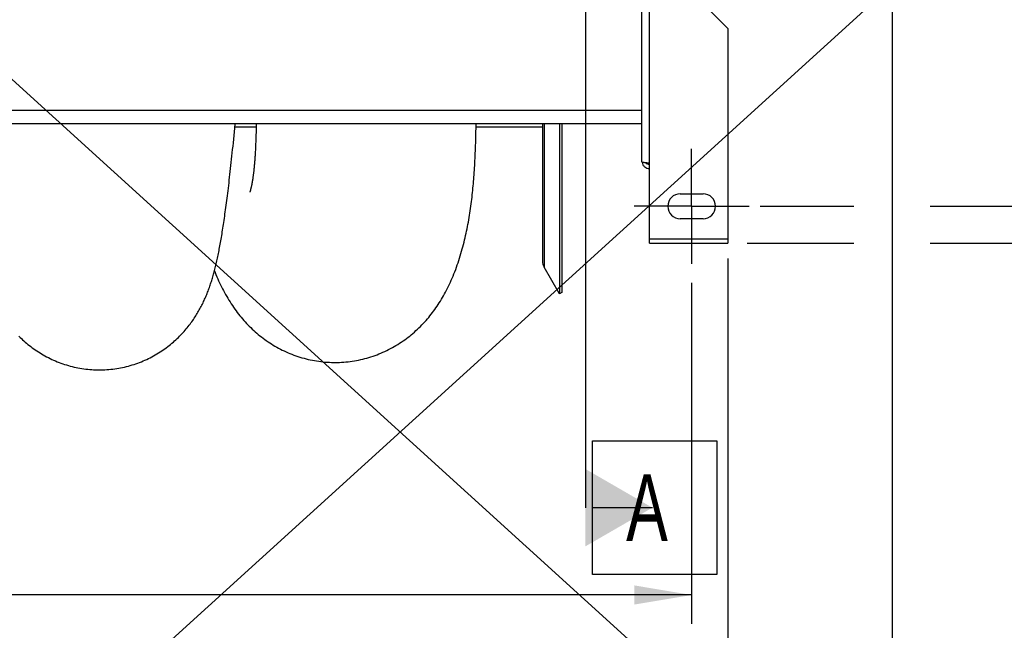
# Model space of a CAD drawing. Extents: x 0 to 420, y 0 to 297.
# Tile 4 of 15: x 190 to 242, y 52 to 84. Entities that reach past the tile are written whole.
import ezdxf

# ---------------------------------------------------------------- set-up
doc = ezdxf.new("R2010")
doc.units = 0
doc.header["$LTSCALE"] = 23.1
doc.linetypes.add('CENTER', pattern=[0.6, 0.375, -0.075, 0.075, -0.075])
doc.layers.get('0').update_dxf_attribs({"linetype": 'CONTINUOUS'})
for name, color, linetype in [('110528_DXF_CONTINUOUS_LINE', 7, 'CONTINUOUS'), ('110528_DXF_DIMENSION', 7, 'CONTINUOUS'), ('110536_DXF_AXIS', 7, 'CONTINUOUS'), ('110536_DXF_CONTINUOUS_LINE', 7, 'CONTINUOUS'), ('110536_DXF_DIMENSION', 7, 'CONTINUOUS'), ('110801_DXF_CONTINUOUS_LINE', 7, 'CONTINUOUS'), ('AG_HOSE_100_DXF_CONTINUOUS', 7, 'CONTINUOUS'), ('ASEM_65-100-75_DXF_DIMENSI', 7, 'CONTINUOUS'), ('G_ASE_DUMMY_DXF_CONTINUOUS', 7, 'CONTINUOUS')]:
    doc.layers.add(name, color=color, linetype=linetype)
doc.styles.get("Standard").update_dxf_attribs({"font": 'txt', "width": 0.7})
doc.dimstyles.new('DIMSTYLE_1', dxfattribs={"dimtxt": 3.5, "dimasz": 3, "dimexe": 1.5, "dimexo": 1, "dimgap": 0.875, "dimtad": 1, "dimdec": 0, "dimlfac": 10, "dimtxsty": 'STANDARD', "dimblk": '_ARROW_FILLED', "dimblk1": '_ARROW_FILLED', "dimblk2": '_ARROW_FILLED', "dimcen": 0.09, "dimazin": 3, "dimtp": 0.8, "dimtm": 0.8, "dimtfac": 1, "dimtdec": 0, "dimtofl": 0, "dimtmove": 0, "dimatfit": 3, "dimtolj": 1})
doc.dimstyles.new('DIMSTYLE_2', dxfattribs={"dimtxt": 3.5, "dimasz": 3, "dimexe": 1.5, "dimexo": 1, "dimgap": 0.875, "dimtad": 1, "dimdec": 3, "dimlfac": 10, "dimtxsty": 'STANDARD', "dimblk": '_ARROW_FILLED', "dimblk1": '_ARROW_FILLED', "dimblk2": '_ARROW_FILLED', "dimcen": 0.09, "dimazin": 3, "dimtp": 0.8, "dimtm": 0.8, "dimtfac": 1, "dimtdec": 3, "dimtofl": 0, "dimtmove": 0, "dimatfit": 3, "dimtolj": 1})

# ---------------------------------------------------------------- blocks, each defined once
blk = doc.blocks.new('_ARROW_FILLED')
at = {"color": 0, "linetype": 'BYBLOCK'}
blk.add_solid([(0, 0), (-1, 0.167), (-1, -0.167)], dxfattribs=at)
blk = doc.blocks.new('*D1')
at = {"layer": 'ASEM_65-100-75_DXF_DIMENSI', "color": 2, "linetype": 'CONTINUOUS'}
for p, q in [((228.214, 127.159), (259.394, 127.159)), ((257.894, 127.159), (257.894, 99.732)), ((257.894, 72.306), (257.894, 99.732)), ((228.214, 72.306), (233.799, 72.306)), ((237.799, 72.306), (259.394, 72.306))]:
    blk.add_line(p, q, dxfattribs=at)
at = {"layer": 'ASEM_65-100-75_DXF_DIMENSI', "color": 2, "linetype": 'CONTINUOUS', "xscale": 3, "yscale": 3, "zscale": 3}
for p, rotation in [((257.894, 127.159), 90), ((257.894, 72.306), 270)]:
    blk.add_blockref('_ARROW_FILLED', p, dxfattribs=dict(at, rotation=rotation))
at = {"layer": 'ASEM_65-100-75_DXF_DIMENSI', "color": 2, "linetype": 'CONTINUOUS', "insert": (253.519, 99.732), "char_height": 3.5, "width": 12, "attachment_point": 2, "rotation": 90}
blk.add_mtext('549', dxfattribs=at)
blk = doc.blocks.new('*D2')
at = {"layer": 'ASEM_65-100-75_DXF_DIMENSI', "color": 2, "linetype": 'CONTINUOUS'}
for p, q in [((146.014, 71.506), (146.014, 39.29)), ((227.214, 71.506), (227.214, 39.29)), ((146.014, 40.79), (186.614, 40.79)), ((227.214, 40.79), (186.614, 40.79))]:
    blk.add_line(p, q, dxfattribs=at)
at = {"layer": 'ASEM_65-100-75_DXF_DIMENSI', "color": 2, "linetype": 'CONTINUOUS', "xscale": 3, "yscale": 3, "zscale": 3, "rotation": 180}
blk.add_blockref('_ARROW_FILLED', (146.014, 40.79), dxfattribs=at)
at = {"layer": 'ASEM_65-100-75_DXF_DIMENSI', "color": 2, "linetype": 'CONTINUOUS', "xscale": 3, "yscale": 3, "zscale": 3}
blk.add_blockref('_ARROW_FILLED', (227.214, 40.79), dxfattribs=at)
at = {"layer": 'ASEM_65-100-75_DXF_DIMENSI', "color": 2, "linetype": 'CONTINUOUS', "insert": (186.614, 45.165), "char_height": 3.5, "width": 11.25, "attachment_point": 2}
blk.add_mtext('812', dxfattribs=at)
blk = doc.blocks.new('*D3')
at = {"layer": 'ASEM_65-100-75_DXF_DIMENSI', "color": 2, "linetype": 'CONTINUOUS'}
for p, q in [((147.914, 70.232), (147.914, 52.42)), ((225.314, 70.232), (225.314, 52.42)), ((147.914, 53.92), (186.614, 53.92)), ((225.314, 53.92), (186.614, 53.92))]:
    blk.add_line(p, q, dxfattribs=at)
at = {"layer": 'ASEM_65-100-75_DXF_DIMENSI', "color": 2, "linetype": 'CONTINUOUS', "xscale": 3, "yscale": 3, "zscale": 3, "rotation": 180}
blk.add_blockref('_ARROW_FILLED', (147.914, 53.92), dxfattribs=at)
at = {"layer": 'ASEM_65-100-75_DXF_DIMENSI', "color": 2, "linetype": 'CONTINUOUS', "xscale": 3, "yscale": 3, "zscale": 3}
blk.add_blockref('_ARROW_FILLED', (225.314, 53.92), dxfattribs=at)
at = {"layer": 'ASEM_65-100-75_DXF_DIMENSI', "color": 2, "linetype": 'CONTINUOUS', "insert": (186.614, 58.295), "char_height": 3.5, "width": 12.375, "attachment_point": 2}
blk.add_mtext('774', dxfattribs=at)
blk = doc.blocks.new('*D6')
at = {"layer": 'ASEM_65-100-75_DXF_DIMENSI', "color": 2, "linetype": 'CONTINUOUS'}
for p, q in [((143.664, 90.857), (143.664, 22.976)), ((235.799, 90.267), (235.799, 22.976)), ((143.664, 24.476), (189.732, 24.476)), ((235.799, 24.476), (189.732, 24.476))]:
    blk.add_line(p, q, dxfattribs=at)
at = {"layer": 'ASEM_65-100-75_DXF_DIMENSI', "color": 2, "linetype": 'CONTINUOUS', "xscale": 3, "yscale": 3, "zscale": 3, "rotation": 180}
blk.add_blockref('_ARROW_FILLED', (143.664, 24.476), dxfattribs=at)
at = {"layer": 'ASEM_65-100-75_DXF_DIMENSI', "color": 2, "linetype": 'CONTINUOUS', "xscale": 3, "yscale": 3, "zscale": 3}
blk.add_blockref('_ARROW_FILLED', (235.799, 24.476), dxfattribs=at)
at = {"layer": 'ASEM_65-100-75_DXF_DIMENSI', "color": 2, "linetype": 'CONTINUOUS', "insert": (189.732, 28.851), "char_height": 3.5, "width": 11.25, "attachment_point": 2}
blk.add_mtext('921', dxfattribs=at)
blk = doc.blocks.new('*D8')
at = {"layer": '110536_DXF_DIMENSION', "color": 2, "linetype": 'CONTINUOUS'}
for p, q in [((228.906, 125.232), (249.394, 125.232)), ((247.894, 125.232), (247.894, 99.732)), ((247.894, 74.232), (247.894, 99.732)), ((228.906, 74.232), (233.799, 74.232)), ((237.799, 74.232), (249.394, 74.232))]:
    blk.add_line(p, q, dxfattribs=at)
at = {"layer": '110536_DXF_DIMENSION', "color": 2, "linetype": 'CONTINUOUS', "xscale": 3, "yscale": 3, "zscale": 3}
for p, rotation in [((247.894, 125.232), 90), ((247.894, 74.232), 270)]:
    blk.add_blockref('_ARROW_FILLED', p, dxfattribs=dict(at, rotation=rotation))
at = {"layer": '110536_DXF_DIMENSION', "color": 2, "linetype": 'CONTINUOUS', "insert": (243.519, 99.732), "char_height": 3.5, "width": 10.875, "attachment_point": 2, "rotation": 90}
blk.add_mtext('510', dxfattribs=at)

msp = doc.modelspace()

# ---------------------------------------------------------------- linework, layer by layer
at = {"layer": '110528_DXF_CONTINUOUS_LINE', "color": 7, "linetype": 'CONTINUOUS'}
for p, q in [((217.51199, 78.54187), (217.51199, 71.36617)), ((218.39811, 78.54187), (218.39811, 69.65719)), ((218.39811, 69.65719), (217.59907, 71.04117)), ((218.52801, 69.73219), (218.39811, 69.65719))]:
    msp.add_line(p, q, dxfattribs=at)
at = {"layer": '110528_DXF_CONTINUOUS_LINE', "color": 9, "linetype": 'CONTINUOUS'}
msp.add_line((217.59907, 78.54187), (217.59907, 71.04117), dxfattribs=at)
at = {"layer": '110528_DXF_CONTINUOUS_LINE', "color": 3, "linetype": 'CONTINUOUS'}
msp.add_line((218.52801, 78.54187), (218.52801, 69.73219), dxfattribs=at)
at = {"layer": '110528_DXF_CONTINUOUS_LINE', "color": 7, "linetype": 'CONTINUOUS'}
msp.add_arc((218.16199, 71.36617), 0.65, 180, 210, dxfattribs=at)
at = {"layer": '110528_DXF_DIMENSION', "color": 2, "linetype": 'CONTINUOUS'}
for p, q in [((219.75973, 140.98162), (219.75973, 58.48277)), ((220.13473, 61.98277), (226.63473, 61.98277)), ((220.13473, 54.98277), (220.13473, 61.98277)), ((226.63473, 61.98277), (226.63473, 54.98277)), ((223.25973, 58.48277), (220.13473, 58.48277)), ((226.63473, 54.98277), (220.13473, 54.98277))]:
    msp.add_line(p, q, dxfattribs=at)
msp.add_solid([(219.75973, 56.46204), (219.75973, 60.50349), (223.25973, 58.48277)], dxfattribs=at)
at = {"layer": '110536_DXF_AXIS', "color": 7, "linetype": 'CENTER'}
for q in [(225.31424, 77.2322), (222.31423, 74.23219), (228.31425, 74.23219), (225.31424, 71.23218)]:
    msp.add_line((225.31424, 74.23219), q, dxfattribs=at)
at = {"layer": '110536_DXF_CONTINUOUS_LINE', "color": 3, "linetype": 'CONTINUOUS'}
for p, q in [((222.71424, 76.54015), (222.71424, 112.23219)), ((227.21424, 83.52688), (224.21424, 86.52688)), ((227.21424, 83.52688), (227.21424, 72.30553)), ((223.11424, 72.30553), (223.11424, 76.47994)), ((224.71424, 74.88219), (225.91424, 74.88219)), ((225.91424, 73.58219), (224.71424, 73.58219)), ((223.11424, 72.30554), (227.21424, 72.30554))]:
    msp.add_line(p, q, dxfattribs=at)
at = {"layer": '110536_DXF_CONTINUOUS_LINE', "color": 9, "linetype": 'CONTINUOUS'}
for p, q in [((223.11424, 76.47994), (223.11424, 86.72084)), ((227.21424, 72.50554), (223.11424, 72.50554))]:
    msp.add_line(p, q, dxfattribs=at)
at = {"layer": '110536_DXF_CONTINUOUS_LINE', "color": 3, "linetype": 'CONTINUOUS'}
for centre, radius, start, end in [((223.10568, 76.59753), 0.39145, 189.344649, 190.10915), ((224.71424, 74.23219), 0.65, 90, 270), ((225.91424, 74.23219), 0.65, 270, 90)]:
    msp.add_arc(centre, radius, start, end, dxfattribs=at)
for points, knots in [([(223.11424, 76.47994), (223.0632, 76.48483), (222.98905, 76.49192), (222.89484, 76.50202), (222.83481, 76.5094), (222.78605, 76.51638), (222.74832, 76.52395), (222.72705, 76.52952), (222.71424, 76.53656), (222.71424, 76.54015)], [0, 0, 0, 0, 0.37771184, 0.54853637, 0.69852876, 0.82207755, 0.91471109, 0.97358369, 1, 1, 1, 1]), ([(222.72031, 76.52882), (222.72836, 76.48368), (222.76084, 76.39535), (222.85208, 76.28813), (222.97469, 76.21812), (223.06795, 76.20195), (223.11424, 76.20195)], [0, 0, 0, 0, 0.24875061, 0.49833507, 0.74886161, 1, 1, 1, 1])]:
    msp.add_open_spline(points, degree=3, knots=knots, dxfattribs=at)
at = {"layer": '110536_DXF_CONTINUOUS_LINE', "color": 7, "linetype": 'CONTINUOUS'}
msp.add_open_spline([(223.11424, 76.39972), (223.08006, 76.39972), (223.01067, 76.41759), (222.95942, 76.46778), (222.94199, 76.49699)], degree=3, knots=[0, 0, 0, 0, 0.50119096, 1, 1, 1, 1], dxfattribs=at)
at = {"layer": '110801_DXF_CONTINUOUS_LINE', "color": 9, "linetype": 'CONTINUOUS'}
msp.add_line((222.71424, 79.24187), (150.51424, 79.24187), dxfattribs=at)
at = {"layer": '110801_DXF_CONTINUOUS_LINE', "color": 7, "linetype": 'CONTINUOUS'}
msp.add_line((222.71424, 78.54187), (150.51424, 78.54187), dxfattribs=at)
at = {"layer": 'AG_HOSE_100_DXF_CONTINUOUS', "color": 4, "linetype": 'CONTINUOUS'}
for p, q in [((351.41213, 190.73922), (172.9523, 28.75383)), ((75.6149, 184.46503), (247.16244, 28.75383))]:
    msp.add_line(p, q, dxfattribs=at)
at = {"layer": 'AG_HOSE_100_DXF_CONTINUOUS', "color": 7, "linetype": 'CONTINUOUS'}
msp.add_line((202.20266, 74.96791), (202.20166, 74.96508), dxfattribs=at)
for points in [[(194.32953, 65.68219), (194.41812, 65.68286), (194.52174, 65.68534), (194.62529, 65.68965), (194.72875, 65.69578), (194.83208, 65.70375), (194.93523, 65.71353), (195.03817, 65.72513), (195.14087, 65.73854), (195.24327, 65.75375), (195.34534, 65.77076), (195.44706, 65.78955), (195.54836, 65.81012), (195.64923, 65.83245), (195.74963, 65.85654), (195.84951, 65.88236), (195.94884, 65.90991), (196.04759, 65.93917), (196.1457, 65.97011), (196.24313, 66.00273), (196.33987, 66.03699), (196.43583, 66.07287), (196.53099, 66.11035), (196.62534, 66.14941), (196.71879, 66.19001), (196.81134, 66.23212), (196.90295, 66.27572), (196.99354, 66.32075), (197.08309, 66.36719), (197.17159, 66.41501), (197.2589, 66.46412), (197.34503, 66.51449), (197.42994, 66.56608), (197.51354, 66.6188), (197.59581, 66.6726), (197.67674, 66.72746), (197.75625, 66.78327), (197.83432, 66.83997), (197.91096, 66.89755), (197.98611, 66.9559), (198.05976, 67.01498), (198.13193, 67.07475), (198.20256, 67.13512), (198.27167, 67.19605), (198.33926, 67.25748), (198.40529, 67.31934), (198.46978, 67.38157), (198.53274, 67.44415), (198.59414, 67.50696), (198.65401, 67.56999), (198.71235, 67.63317), (198.76916, 67.69643), (198.82444, 67.75973), (198.87823, 67.82302), (198.93052, 67.88624), (198.98133, 67.94932), (199.0307, 68.01226), (199.07862, 68.07498), (199.1251, 68.13741), (199.17021, 68.19956), (199.21405, 68.26151), (199.25663, 68.32322), (199.298, 68.38469), (199.33831, 68.4461), (199.3776, 68.50743), (199.41588, 68.56868), (199.45328, 68.62999), (199.48983, 68.6914), (199.52552, 68.75287), (199.56043, 68.81446), (199.5946, 68.87624), (199.62801, 68.93814), (199.66064, 69.0001), (199.69251, 69.06211), (199.72364, 69.12418), (199.75401, 69.18622), (199.78363, 69.24824), (199.81254, 69.31025), (199.84071, 69.37217), (199.86817, 69.43401), (199.89496, 69.49579), (199.92106, 69.55748), (199.94651, 69.61907), (199.97134, 69.68058), (199.99555, 69.74203), (200.01917, 69.80339), (200.04223, 69.86471), (200.06475, 69.92602), (200.08676, 69.98732), (200.10828, 70.04865), (200.12934, 70.11007), (200.14996, 70.17157), (200.17016, 70.2332), (200.19001, 70.29512), (200.20952, 70.35735), (200.2287, 70.41991), (200.24762, 70.48296), (200.26627, 70.54653), (200.28468, 70.61066), (200.30291, 70.67554), (200.32099, 70.74127), (200.3389, 70.80783), (200.35666, 70.87527), (200.37429, 70.94369), (200.3918, 71.01307), (200.40915, 71.0833), (200.42635, 71.15442), (200.44342, 71.22646), (200.46033, 71.29934), (200.47709, 71.37303), (200.49371, 71.44762), (200.5102, 71.52313), (200.52657, 71.59958), (200.54282, 71.67701), (200.559, 71.75552), (200.57509, 71.83517), (200.59111, 71.91596), (200.60706, 71.99793), (200.62294, 72.08109), (200.63877, 72.16548), (200.65454, 72.25113), (200.67027, 72.33805), (200.68595, 72.42629), (200.70161, 72.51593), (200.71725, 72.60702), (200.73287, 72.69956), (200.74848, 72.79358), (200.76407, 72.88909), (200.77965, 72.98612), (200.79522, 73.08471), (200.81079, 73.18484), (200.82636, 73.28658), (200.84195, 73.39001), (200.85755, 73.49516), (200.87317, 73.60205), (200.88882, 73.7108), (200.90451, 73.8214), (200.92023, 73.93391), (200.936, 74.04845), (200.95183, 74.16505), (200.96772, 74.28374), (200.98368, 74.40466), (200.99971, 74.52786), (201.01582, 74.65336), (201.032, 74.78122), (201.04827, 74.91148), (201.06462, 75.04418), (201.08107, 75.17946), (201.09762, 75.31736), (201.11427, 75.45791), (201.13103, 75.60123), (201.1479, 75.74737), (201.16489, 75.89635), (201.18198, 76.04824), (201.1992, 76.20308), (201.21653, 76.3609), (201.23398, 76.5218), (201.25156, 76.68582), (201.26927, 76.853), (201.28711, 77.02344), (201.30509, 77.19717), (201.3232, 77.37423), (201.34145, 77.55473), (201.35983, 77.73867), (201.37836, 77.92612), (201.39704, 78.11725), (201.41587, 78.31206), (201.43781, 78.54187)], [(202.53979, 78.54187), (202.53766, 78.44249), (202.53544, 78.34613), (202.53314, 78.25204), (202.53075, 78.1602), (202.52826, 78.07057), (202.52568, 77.98313), (202.52299, 77.89785), (202.52022, 77.81469), (202.51737, 77.73368), (202.51444, 77.65478), (202.51143, 77.57794), (202.50836, 77.50322), (202.50521, 77.43051), (202.502, 77.35983), (202.49874, 77.29135), (202.49545, 77.22501), (202.49213, 77.16077), (202.48878, 77.09885), (202.48543, 77.03937), (202.48206, 76.9821), (202.47869, 76.92672), (202.47533, 76.87328), (202.47198, 76.82163), (202.4686, 76.77122), (202.46519, 76.72231), (202.46175, 76.67465), (202.45817, 76.62694), (202.45444, 76.57878), (202.45059, 76.53055), (202.44663, 76.48221), (202.44255, 76.43396), (202.43832, 76.38573), (202.4339, 76.33709), (202.4292, 76.28728), (202.4243, 76.23708), (202.4194, 76.18825), (202.41453, 76.14136), (202.40964, 76.09589), (202.40475, 76.05202), (202.39983, 76.00941), (202.39492, 75.96826), (202.39018, 75.92948), (202.38568, 75.89358), (202.38135, 75.85995), (202.37712, 75.82789), (202.37302, 75.7976), (202.36902, 75.76884), (202.36495, 75.74021), (202.36074, 75.71131), (202.35646, 75.68253), (202.35208, 75.65378), (202.34759, 75.62491), (202.343, 75.59609), (202.33837, 75.56772), (202.33372, 75.53992), (202.32903, 75.51257), (202.3243, 75.48566), (202.31952, 75.45909), (202.31471, 75.43294), (202.3099, 75.40742), (202.30512, 75.38263), (202.30036, 75.35848), (202.29562, 75.33494), (202.2909, 75.31206), (202.2862, 75.2898)], [(206.68354, 66.07143), (206.77984, 66.0726), (206.89205, 66.07586), (207.00418, 66.08116), (207.11619, 66.08851), (207.22805, 66.09789), (207.33969, 66.10929), (207.45108, 66.12273), (207.56217, 66.13818), (207.67292, 66.15564), (207.78328, 66.17509), (207.89323, 66.19653), (208.00269, 66.21993), (208.11164, 66.2453), (208.22005, 66.2726), (208.32785, 66.30183), (208.43502, 66.33297), (208.54153, 66.36599), (208.64732, 66.40088), (208.75236, 66.43762), (208.85663, 66.47618), (208.96006, 66.51654), (209.06264, 66.55867), (209.16433, 66.60255), (209.26508, 66.64815), (209.36487, 66.69544), (209.46368, 66.7444), (209.56147, 66.795), (209.65823, 66.8472), (209.75392, 66.901), (209.84854, 66.95635), (209.94208, 67.01324), (210.0345, 67.07165), (210.12579, 67.13153), (210.21593, 67.19286), (210.30491, 67.25561), (210.3927, 67.31976), (210.47928, 67.38528), (210.56467, 67.45213), (210.64882, 67.52029), (210.73174, 67.58973), (210.81342, 67.66043), (210.89383, 67.73234), (210.97298, 67.80544), (211.05087, 67.87971), (211.12744, 67.95508), (211.20272, 68.03156), (211.27671, 68.10909), (211.34927, 68.18751), (211.4204, 68.26679), (211.49014, 68.34691), (211.55842, 68.42777), (211.62523, 68.50928), (211.69062, 68.59149), (211.75468, 68.67442), (211.81736, 68.75801), (211.87875, 68.8423), (211.93908, 68.92758), (211.99837, 69.01389), (212.05661, 69.1012), (212.11397, 69.18973), (212.17049, 69.27956), (212.22613, 69.37065), (212.28094, 69.46308), (212.33488, 69.55679), (212.388, 69.65188), (212.44049, 69.7487), (212.49241, 69.84742), (212.54366, 69.94794), (212.59423, 70.05025), (212.64416, 70.15452), (212.69339, 70.26067), (212.74173, 70.36829), (212.78914, 70.4773), (212.8357, 70.58789), (212.88141, 70.70005), (212.92634, 70.81393), (212.97043, 70.92945), (213.01354, 71.04628), (213.05579, 71.16477), (213.09707, 71.28461), (213.13693, 71.4044), (213.17527, 71.52365), (213.21232, 71.64286), (213.24817, 71.7621), (213.28288, 71.88151), (213.31643, 72.00091), (213.34872, 72.11981), (213.37974, 72.23794), (213.40958, 72.3555), (213.43831, 72.47265), (213.46596, 72.58926), (213.49258, 72.7054), (213.51831, 72.82157), (213.54315, 72.93777), (213.56714, 73.05396), (213.59037, 73.17055), (213.61286, 73.28765), (213.63461, 73.4051), (213.6556, 73.52292), (213.67588, 73.6412), (213.69545, 73.75984), (213.71428, 73.87865), (213.73239, 73.99767), (213.74977, 74.11688), (213.76643, 74.23596), (213.78242, 74.35499), (213.79772, 74.47388), (213.81228, 74.59213), (213.82607, 74.70938), (213.83921, 74.82601), (213.8518, 74.94262), (213.86388, 75.05938), (213.87537, 75.17607), (213.88632, 75.29272), (213.89677, 75.4092), (213.90676, 75.52566), (213.91629, 75.64256), (213.92536, 75.75987), (213.93402, 75.87767), (213.94238, 75.99665), (213.95042, 76.11697), (213.95809, 76.23848), (213.9654, 76.36133), (213.97238, 76.48548), (213.97907, 76.61107), (213.98545, 76.73849), (213.99152, 76.86782), (213.9973, 76.99907), (214.0028, 77.13258), (214.00804, 77.26844), (214.01299, 77.40664), (214.01766, 77.54739), (214.02208, 77.69085), (214.02624, 77.83697), (214.03013, 77.98571), (214.03374, 78.13715), (214.03707, 78.29133), (214.04016, 78.44806), (214.04183, 78.54187)], [(202.2862, 75.2898), (202.27684, 75.24675), (202.27219, 75.22598), (202.26763, 75.20608), (202.26325, 75.18733), (202.25899, 75.16949), (202.25476, 75.15213), (202.2505, 75.13498), (202.24628, 75.11833), (202.24221, 75.10257), (202.23835, 75.08792), (202.23466, 75.07418), (202.23108, 75.06114), (202.22758, 75.0486), (202.2242, 75.03677), (202.22109, 75.02604), (202.21832, 75.01671), (202.21584, 75.0085), (202.2135, 75.00089), (202.21124, 74.99373), (202.20914, 74.98719), (202.20722, 74.98133), (202.20545, 74.97602), (202.20387, 74.9714), (202.20266, 74.96791)], [(200.35237, 70.859), (200.38712, 70.77196), (200.43249, 70.66155), (200.4786, 70.5526), (200.52547, 70.44504), (200.5732, 70.33865), (200.62185, 70.23338), (200.67143, 70.1292), (200.72204, 70.02595), (200.77377, 69.92353), (200.82661, 69.82197), (200.88055, 69.72138), (200.93564, 69.62169), (200.9919, 69.52291), (201.04927, 69.4252), (201.10779, 69.32852), (201.16748, 69.23285), (201.22824, 69.1384), (201.29009, 69.04513), (201.35307, 68.95304), (201.41698, 68.86237), (201.48185, 68.77311), (201.5477, 68.68523), (201.61433, 68.59895), (201.68168, 68.51433), (201.74983, 68.43127), (201.81879, 68.34972), (201.88848, 68.26973), (201.95898, 68.19122), (202.03052, 68.11391), (202.10315, 68.03776), (202.17684, 67.96282), (202.25173, 67.88895), (202.32788, 67.81611), (202.40526, 67.74437), (202.4838, 67.67381), (202.5635, 67.60444), (202.64437, 67.53628), (202.72643, 67.46934), (202.80965, 67.40363), (202.89404, 67.33918), (202.97964, 67.27599), (203.06643, 67.21409), (203.15442, 67.15349), (203.24363, 67.09419), (203.33409, 67.03622), (203.42576, 66.97961), (203.51864, 66.92439), (203.61271, 66.8706), (203.70796, 66.81827), (203.80434, 66.76745), (203.90183, 66.71818), (204.00041, 66.67047), (204.10003, 66.62438), (204.20067, 66.57993), (204.30231, 66.53716), (204.40489, 66.4961), (204.50838, 66.45678), (204.61275, 66.41923), (204.71793, 66.38349), (204.8239, 66.34957), (204.93062, 66.31751), (205.038, 66.28734), (205.14603, 66.25907), (205.25467, 66.23272), (205.36384, 66.20831), (205.4735, 66.18587), (205.58364, 66.1654), (205.69419, 66.14692), (205.80511, 66.13043), (205.91637, 66.11596), (206.02792, 66.1035), (206.13971, 66.09308), (206.25171, 66.08468), (206.36388, 66.07832), (206.47616, 66.07401), (206.58853, 66.07174), (206.68355, 66.07143)], [(190.12475, 67.44571), (190.18756, 67.38324), (190.25193, 67.32107), (190.31788, 67.25923), (190.38544, 67.19777), (190.45454, 67.1368), (190.5252, 67.07636), (190.59742, 67.01649), (190.67114, 66.95731), (190.74637, 66.89885), (190.82311, 66.84116), (190.90128, 66.78434), (190.98089, 66.72843), (191.06193, 66.67347), (191.14428, 66.61958), (191.22795, 66.56678), (191.31293, 66.51513), (191.3991, 66.46471), (191.48644, 66.41556), (191.57495, 66.36771), (191.66452, 66.32124), (191.75515, 66.27617), (191.84681, 66.23252), (191.93942, 66.19037), (192.03294, 66.14973), (192.12737, 66.11062), (192.22262, 66.0731), (192.31866, 66.03717), (192.41548, 66.00287), (192.513, 65.97022), (192.61118, 65.93925), (192.71, 65.90996), (192.80941, 65.88239), (192.90937, 65.85654), (193.00987, 65.83243), (193.11083, 65.81008), (193.21224, 65.7895), (193.31405, 65.77069), (193.41623, 65.75368), (193.51873, 65.73846), (193.62153, 65.72505), (193.72458, 65.71345), (193.82783, 65.70367), (193.93127, 65.69572), (194.03483, 65.68959), (194.13848, 65.6853), (194.2422, 65.68284), (194.32953, 65.68219)]]:
    msp.add_lwpolyline(points, dxfattribs=at)
at = {"layer": 'G_ASE_DUMMY_DXF_CONTINUOUS', "color": 7, "linetype": 'CONTINUOUS'}
for p, q in [((202.53592, 78.36682), (201.4211, 78.36682)), ((217.51199, 78.36682), (214.03856, 78.36682))]:
    msp.add_line(p, q, dxfattribs=at)

# ---------------------------------------------------------------- texts
at = {"layer": '110528_DXF_DIMENSION', "color": 2, "linetype": 'CONTINUOUS', "insert": (221.88473, 60.23277), "char_height": 3.5, "width": 4.5, "attachment_point": 1}
msp.add_mtext('A', dxfattribs=at)

# ---------------------------------------------------------------- dimensions: what is measured, and where the dimension line sits
at = {"layer": '110536_DXF_DIMENSION', "color": 2, "linetype": 'CONTINUOUS'}
dim = msp.add_linear_dim(base=(247.89424, 125.23219), p1=(227.90579, 74.23219), p2=(227.90579, 125.23219), angle=90, dimstyle='DIMSTYLE_2', dxfattribs=at)
dim.commit()
dim.dimension.update_dxf_attribs({"geometry": '*D8', "text_midpoint": (247.89424, 99.23219), "dimtype": 160})
at = {"layer": 'ASEM_65-100-75_DXF_DIMENSI', "color": 2, "linetype": 'CONTINUOUS'}
dim = msp.add_linear_dim(base=(257.89424, 72.30554), p1=(227.21424, 127.15885), p2=(227.21424, 72.30554), angle=270, dimstyle='DIMSTYLE_1', dxfattribs=at)
dim.commit()
dim.dimension.update_dxf_attribs({"geometry": '*D1', "text_midpoint": (257.89424, 99.2322), "dimtype": 160})
for base, p1, p2, dimstyle, picture, middle in [((235.79924, 24.47616), (143.66424, 91.85719), (235.79924, 91.26719), 'DIMSTYLE_1', '*D6', (189.23174, 24.47616)), ((227.21424, 40.78985), (146.01424, 72.50554), (227.21424, 72.50554), 'DIMSTYLE_2', '*D2', (186.11424, 40.78985)), ((225.31424, 53.92037), (147.91424, 71.23218), (225.31424, 71.23218), 'DIMSTYLE_2', '*D3', (186.11424, 53.92037))]:
    dim = msp.add_linear_dim(base=base, p1=p1, p2=p2, dimstyle=dimstyle, dxfattribs=at)
    dim.commit()
    dim.dimension.update_dxf_attribs({"geometry": picture, "text_midpoint": middle, "dimtype": 160})

doc.saveas('drawing.dxf')
